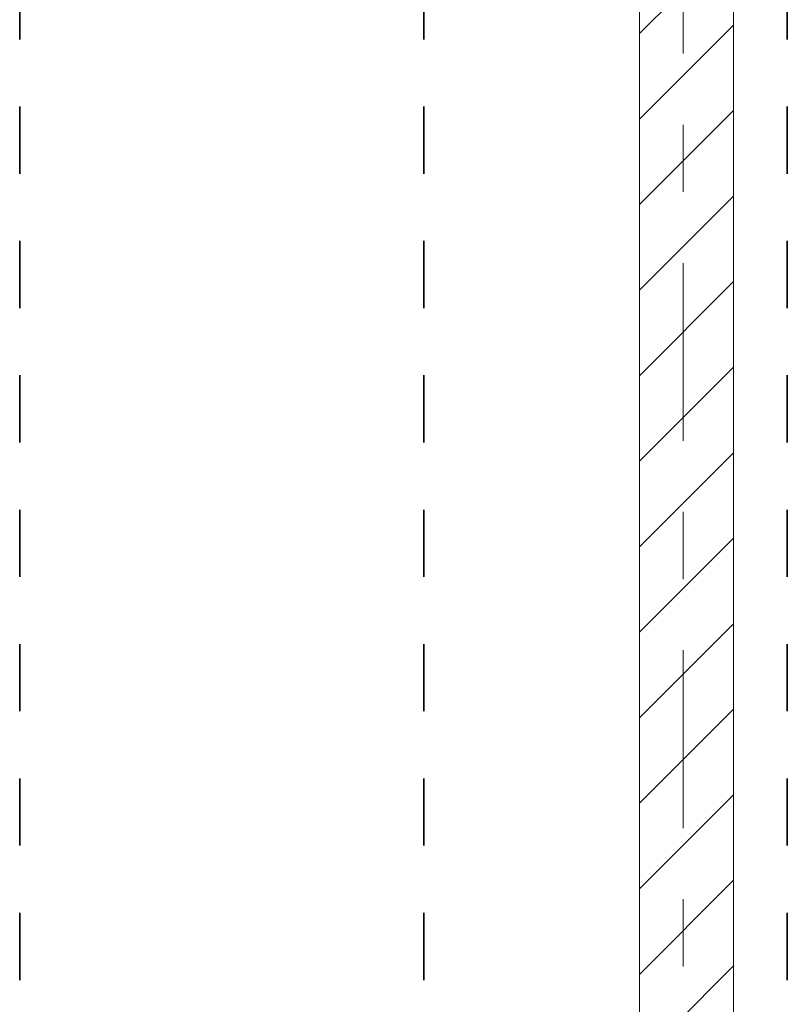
# Model space of a CAD drawing. Header units: metres. Extents: x -3.6 to 84.5, y -11 to 16.8.
# Tile 184 of 229: x 57.1 to 58.3, y 1.3 to 2.7. Entities that reach past the tile are written whole.
import ezdxf

# ---------------------------------------------------------------- set-up
doc = ezdxf.new("R2010")
doc.units = ezdxf.units.M
doc.header["$MEASUREMENT"] = 0
for name, pattern in [('Achse', [0.2, 0.1, -0.05, 0, -0.05]), ('Strichlinie doppelt', [0.546806, 0.264583, -0.105833, 0.070556, -0.105833]), ('Wipeout_Contour', [1, 0, -1])]:
    doc.linetypes.add(name, pattern=pattern)
for name, color, linetype in [('155 - Bemaßung_ Beschriftung.Ausbau - Deckenelemente', 7, 'Continuous'), ('451 - Universal.Achsen Raster', 7, 'Continuous'), ('605 - Struktur.Wand Innen', 7, 'Continuous')]:
    doc.layers.add(name, color=color, linetype=linetype)

msp = doc.modelspace()

# ---------------------------------------------------------------- linework, layer by layer
at = {"layer": '155 - Bemaßung_ Beschriftung.Ausbau - Deckenelemente', "color": 7, "linetype": 'Achse', "lineweight": 35}
for p, q in [((57.143, 5.19), (57.143, 0.71)), ((57.744, 5.19), (57.744, 0.71)), ((58.285, 5.19), (58.285, 0.71))]:
    msp.add_line(p, q, dxfattribs=at)

# ---------------------------------------------------------------- wipeouts: each hides what was drawn before it
at = {"color": 254, "linetype": 'Wipeout_Contour', "lineweight": 0, "ltscale": 232.99959}
msp.add_wipeout([(58.065, 0.7), (58.205, 0.7), (58.205, 5.1), (58.065, 5.1)], dxfattribs=at).dxf.layer = '605 - Struktur.Wand Innen'

# ---------------------------------------------------------------- next in the draw order: hatches: boundary and pattern name
at = {"layer": '605 - Struktur.Wand Innen', "linetype": 'Continuous', "lineweight": 0, "true_color": 0x000000}
h = msp.add_hatch(dxfattribs=at)
h.set_pattern_fill('MW_Ziegel_0001', color=18, style=0, pattern_type=2)
h.set_pattern_definition([(45, (0, 0), (-0.06363961, 0.06363961), [])])
h.paths.add_polyline_path([(58.065, 0.7), (58.205, 0.7), (58.205, 5.1), (58.065, 5.1)])

# ---------------------------------------------------------------- next in the draw order: linework, layer by layer
at = {"layer": '451 - Universal.Achsen Raster', "color": 160, "linetype": 'Strichlinie doppelt', "lineweight": 9, "true_color": 0x3232ff}
msp.add_line((58.13, -10.585), (58.13, 16.355), dxfattribs=at)
at = {"layer": '605 - Struktur.Wand Innen', "color": 7, "linetype": 'Continuous', "lineweight": 18, "flags": 128}
for points in [[(58.065, 5.1), (58.065, 0.7)], [(58.205, 0.7), (58.205, 5.1)]]:
    msp.add_lwpolyline(points, dxfattribs=at)

doc.saveas('drawing.dxf')
